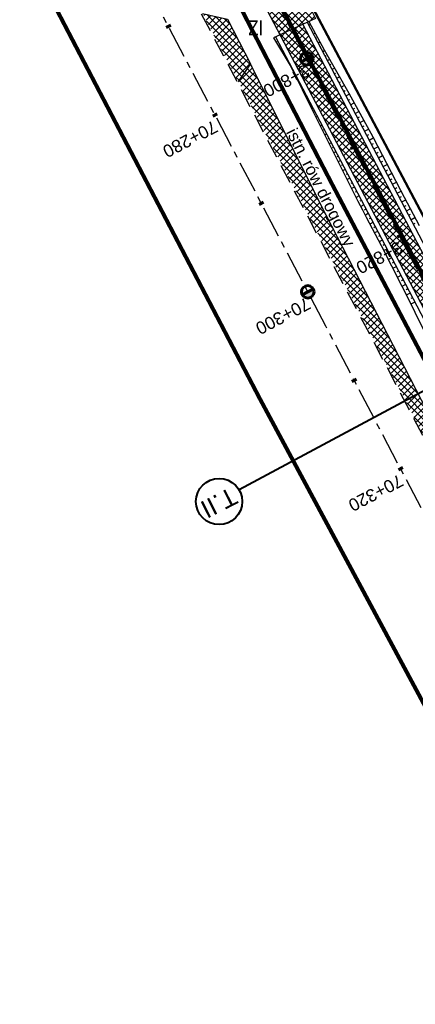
# Model space of a CAD drawing. Header units: metres. Extents: x 7529615 to 7533751, y 5721195 to 5727898.
# Tile 15 of 138: x 7531458 to 7531498, y 5724347 to 5724446. Entities that reach past the tile are written whole.
import ezdxf
from ezdxf.enums import TextEntityAlignment as Align

# ---------------------------------------------------------------- set-up
doc = ezdxf.new("R2010")
doc.units = ezdxf.units.M
for name, pattern in [('CENTER', [50.8, 31.75, -6.35, 6.35, -6.35]), ('CENTER2', [28.575, 19.05, -3.175, 3.175, -3.175]), ('HIDDEN', [9.525, 6.35, -3.175])]:
    doc.linetypes.add(name, pattern=pattern)
for name, color, linetype in [('C-DROGI-SYTUACJA-ETYKIETY', 7, 'Continuous'), ('D-hatch-pobocza', 131, 'Continuous'), ('D-hatch-zjazdy-BA', 244, 'Continuous'), ('D-hatch-zjazdy-kruszywo', 111, 'Continuous'), ('D-pobocza', 60, 'Continuous'), ('D-rowy', 160, 'Continuous'), ('D-skarpa', 2, 'Continuous'), ('D-skarpa-kreskowanie', 2, 'Continuous')]:
    doc.layers.add(name, color=color, linetype=linetype)
for name, color, linetype, lineweight, true_color in [('D-hatch-ciag-pieszo-rowerowy', 7, 'Continuous', 13, 0xff9f80), ('D-linia-podzialowa-ZRID', 7, 'Continuous', 50, 0x40ff00), ('D-typowe', 7, 'Continuous', 40, 0x0061c2)]:
    doc.layers.add(name, color=color, linetype=linetype, lineweight=lineweight, true_color=true_color)
for name, color, linetype, lineweight in [('D-krawędzie', 3, 'Continuous', 30), ('D-obrzeża', 2, 'Continuous', 30), ('D-opisy', 2, 'Continuous', 30), ('D-oś', 2, 'CENTER', 30), ('D-pas-drogowy', 7, 'HIDDEN', 50), ('D-zjazdy', 202, 'Continuous', 30), ('D-zjazdy-opis', 202, 'Continuous', 30)]:
    doc.layers.add(name, color=color, linetype=linetype, lineweight=lineweight)
doc.layers.add('poprzeczki', color=7, linetype='Continuous', true_color=0x0000c7)
doc.styles.add('2mm08', font='arial.ttf', dxfattribs={"width": 0.8})
doc.styles.get("Standard").update_dxf_attribs({"font": 'arial.ttf'})
pattern_1 = [(45, (0.88535, 0.46493), (-0.33675960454, 0.33675960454), []), (135, (0.88535, 0.46493), (-0.33675960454, -0.33675960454), [])]
pattern_2 = [(45, (0, 0), (-0.33675960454, 0.33675960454), []), (135, (0, 0), (-0.33675960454, -0.33675960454), [])]

# ---------------------------------------------------------------- blocks, each defined once
blk = doc.blocks.new('kilometraz')
at = {"linetype": 'ByBlock', "lineweight": -2}
blk.add_hatch(color=0, dxfattribs=at).paths.add_polyline_path([(0, -0.28125, 0.41421356), (0.28125, 0, 0.41421356), (0, 0.28125)])
at = {"color": 0, "linetype": 'ByBlock', "lineweight": -2}
blk.add_line((0, 0.28125), (0, -0.28125), dxfattribs=at)
blk.add_circle((0, 0), 0.28125, dxfattribs=at)
blk = doc.blocks.new('AeccTickLine')
at = {"color": 0, "linetype": 'ByBlock', "lineweight": -2}
blk.add_line((0, 1), (0, -1), dxfattribs=at)

msp = doc.modelspace()

# ---------------------------------------------------------------- hatches: boundary and pattern name
at = {"layer": 'D-hatch-ciag-pieszo-rowerowy'}
h = msp.add_hatch(dxfattribs=at)
h.set_pattern_fill('ANSI37', color=256, scale=0.15, style=0)
h.set_pattern_definition(pattern_1)
h.paths.add_polyline_path([(7531506.465, 5724401.443), (7531508.712, 5724402.541), (7531499.308, 5724420.478), (7531486.379, 5724445.112), (7531484.103, 5724444.068), (7531497.095, 5724419.316)])
at = {"layer": 'D-hatch-pobocza'}
h = msp.add_hatch(dxfattribs=at)
h.set_pattern_fill('ANSI37', color=256, scale=0.15, style=0)
h.set_pattern_definition(pattern_2)
h.paths.add_polyline_path([(7531488.16, 5724427.12), (7531481.151, 5724441.172), (7531479.925, 5724439.394), (7531491.8, 5724416.76), (7531516.435, 5724369.562), (7531517.652, 5724370.198), (7531514.91, 5724375.29), (7531511.16, 5724383.25), (7531499.95, 5724404.19)])
at = {"layer": 'D-hatch-zjazdy-BA'}
h = msp.add_hatch(dxfattribs=at)
h.set_pattern_fill('ANSI37', color=256, scale=0.15, style=0)
h.set_pattern_definition(pattern_1)
h.paths.add_polyline_path([(7531484.103, 5724444.068), (7531487.632, 5724445.721), (7531486.23, 5724448.603), (7531482.589, 5724446.952)])
at = {"layer": 'D-hatch-zjazdy-kruszywo'}
h = msp.add_hatch(dxfattribs=at)
h.set_pattern_fill('ANSI37', color=256, scale=0.15, style=0)
h.set_pattern_definition(pattern_2)
h.paths.add_polyline_path([(7531478.829, 5724445.626), (7531476.36, 5724446.19), (7531479.925, 5724439.394), (7531481.151, 5724441.172)])

# ---------------------------------------------------------------- linework, layer by layer
at = {"layer": 'D-krawędzie', "linetype": 'HIDDEN', "ltscale": 0.3, "flags": 128}
msp.add_lwpolyline([(7530572.01, 5726166.06), (7530620.381, 5726072.761), (7530641.555, 5726032.008), (7530660.961, 5725995.07), (7530689.128, 5725941.54), (7530707.336, 5725907.032), (7530725.256, 5725873.093), (7530743.97, 5725837.654), (7530770.527, 5725787.119), (7530787.864, 5725754.267), (7530809.898, 5725712.542), (7530824.739, 5725684.389), (7530840.856, 5725653.693), (7530860.675, 5725616.154), (7530865.283, 5725607.394), (7530878.05, 5725583.08), (7530918.172, 5725507.178), (7530950.163, 5725446.305), (7530993.419, 5725364.265), (7531022.766, 5725308.719), (7531053.81, 5725249.872), (7531081.166, 5725197.875), (7531103.902, 5725154.541), (7531128.123, 5725108.448), (7531149.3, 5725068.25), (7531167.38, 5725033.767), (7531197.165, 5724976.988), (7531228.151, 5724918.034), (7531253.153, 5724870.491), (7531286.796, 5724806.654), (7531306.74, 5724768.665), (7531335.094, 5724714.652), (7531357.319, 5724672.439), (7531373.645, 5724641.454), (7531392.162, 5724605.999), (7531418.48, 5724555.853), (7531439.727, 5724515.582), (7531468.399, 5724461.077), (7531491.782, 5724416.528), (7531531.99, 5724339.833), (7531557.227, 5724291.659), (7531569.852, 5724267.577), (7531591.376, 5724226.548), (7531610.004, 5724191.103), (7531616.883, 5724177.999), (7531629.985, 5724153.025), (7531641.007, 5724132.022), (7531664.906, 5724087.617), (7531677.644, 5724064.786), (7531683.112, 5724054.988), (7531686.753, 5724048.18), (7531695.448, 5724031.697), (7531703.749, 5724015.917), (7531709.214, 5724005.514), (7531719.389, 5723986.147), (7531726.295, 5723973), (7531732.741, 5723960.736), (7531735.13, 5723956.19)], dxfattribs=at)
at = {"layer": 'D-linia-podzialowa-ZRID', "color": 12, "ltscale": 15, "true_color": 0xc70000}
msp.add_lwpolyline([(7531170.59, 5725055.606), (7531170.59, 5725055.606), (7531173.733, 5725044.081), (7531215.342, 5724964.86), (7531238.054, 5724921.685), (7531262.39, 5724875.283), (7531295.587, 5724811.266), (7531348.488, 5724712.363), (7531363.741, 5724682.684), (7531366.987, 5724675.865), (7531382.541, 5724646.111), (7531401.299, 5724610.875), (7531428.965, 5724558.862), (7531449.111, 5724520.398), (7531477.293, 5724465.831), (7531500.996, 5724421.113), (7531512.122, 5724400.549), (7531513.782, 5724396.757), (7531513.782, 5724396.757)], dxfattribs=at)
at = {"layer": 'D-obrzeża'}
for points in [[(7531162.547, 5725061.318), (7531165.882, 5725054.959, -0.068574), (7531167.27, 5725051.106), (7531167.915, 5725048.068, 0.068789), (7531170.704, 5725040.34), (7531202.515, 5724979.795), (7531233.696, 5724920.95), (7531258.824, 5724873.473), (7531292.225, 5724809.507), (7531312.052, 5724771.454), (7531340.423, 5724719.339, -0.00902), (7531345.426, 5724709.741), (7531362.629, 5724675.233), (7531378.958, 5724644.242), (7531397.477, 5724608.783), (7531423.79, 5724558.646), (7531445.036, 5724518.378), (7531473.71, 5724463.87), (7531497.095, 5724419.316), (7531505.905, 5724402.511, -0.033171), (7531508.586, 5724396.451), (7531511.248, 5724389.164)], [(7531614.794, 5724196.436), (7531608.229, 5724205.007, -0.042427), (7531605.721, 5724208.932), (7531593.236, 5724232.687), (7531571.713, 5724273.715), (7531559.089, 5724297.795), (7531533.853, 5724345.969), (7531520.494, 5724371.45, -0.040139), (7531517.353, 5724378.824), (7531511.966, 5724394.951, 0.040139), (7531508.825, 5724402.325), (7531499.308, 5724420.478), (7531486.379, 5724445.112)]]:
    msp.add_lwpolyline(points, format="xyb", dxfattribs=at)
at = {"layer": 'D-oś', "linetype": 'CENTER2', "lineweight": 35, "ltscale": 0.2}
msp.add_lwpolyline([(7531474.816, 5724464.452), (7531498.201, 5724419.897), (7531507.672, 5724401.833), (7531507.672, 5724401.833), (7531507.672, 5724401.833, -0.040139), (7531510.812, 5724394.46), (7531516.196, 5724378.341, 0.040139), (7531519.337, 5724370.968), (7531605.616, 5724206.442, 0.042652), (7531608.366, 5724202.136), (7531614.257, 5724194.443, -0.042592), (7531617.003, 5724190.143)], format="xyb", dxfattribs=at)
at = {"layer": 'D-oś', "ltscale": 0.1}
msp.add_lwpolyline([(7531812.381, 5723798.617), (7531655.397, 5724097.9), (7531637.916, 5724130.379), (7531626.886, 5724151.399), (7531613.784, 5724176.372), (7531606.906, 5724189.475), (7531588.276, 5724224.922), (7531566.752, 5724265.952), (7531554.126, 5724290.035), (7531528.89, 5724338.207), (7531488.683, 5724414.901), (7531465.302, 5724459.448)], dxfattribs=at)
at = {"layer": 'D-pas-drogowy', "ltscale": 0.2, "flags": 128}
msp.add_lwpolyline([(7531633.019, 5724182.834, 0.4, 0.4, 0), (7531617.559, 5724211.608, 0.4, 0.4, 0), (7531566.784, 5724302.736, 0.4, 0.4, 0), (7531538.419, 5724356.47, 0.4, 0.4, 0), (7531526.32, 5724379.39, 0.4, 0.4, 0), (7531516.102, 5724393.607, 0.4, 0.4, 0.001485), (7531513.78, 5724396.838, 0.4, 0.4, 0), (7531501.87, 5724413.41, 0.4, 0.4, 0), (7531474.926, 5724464.508, 0.4, 0.4, 0), (7531446.2, 5724518.992, 0.4, 0.4, 0), (7531424.962, 5724559.262, 0.4, 0.4, 0), (7531398.444, 5724609.566, 0.4, 0.4, 0), (7531379.647, 5724645.216, 0.4, 0.4, 0), (7531365.23, 5724672.56, 0.4, 0.4, 0), (7531341.306, 5724717.915, 0.4, 0.4, 0), (7531312.9, 5724771.789, 0.4, 0.4, 0), (7531292.591, 5724810.307, 0.4, 0.4, 0), (7531259.392, 5724873.271, 0.4, 0.4, 0), (7531233.74, 5724921.923, 0.4, 0.4, 0), (7531203.073, 5724980.092, 0.4, 0.4, 0), (7531173.471, 5725036.225, 0.4, 0.4, 0), (7531168.27, 5725046.09, 0.4, 0.4, 0), (7531172.29, 5725062.58, 0.4, 0.4, 0), (7531166.31, 5725074.58, 0.4, 0.4, 0), (7531150.32, 5725079.6, 0.4, 0.4, 0), (7531141.5, 5725096.43, 0.4, 0.4, 0), (7531109.312, 5725157.814, 0.4, 0.4, 0), (7531086.641, 5725201.048, 0.4, 0.4, 0), (7531059.198, 5725253.384, 0.4, 0.4, 0), (7531028.207, 5725312.489, 0.4, 0.4, 0), (7530999.105, 5725367.99, 0.4, 0.4, 0), (7530956.248, 5725449.725, 0.4, 0.4, 0), (7530924.398, 5725510.464, 0.4, 0.4, 0), (7530897.51, 5725561.74, 0.4, 0.4, 0), (7530894.46, 5725566.14, 0.4, 0.4, 0), (7530892.16, 5725570.49, 0.4, 0.4, 0), (7530869.363, 5725613.307, 0.4, 0.4, 0), (7530861.694, 5725627.705, 0.4, 0.4, 0), (7530852.74, 5725644.52, 0.4, 0.4, 0), (7530831.51, 5725684.2, 0.4, 0.4, 0), (7530811.13, 5725722.52, 0.4, 0.4, 0), (7530792.348, 5725757.941, 0.4, 0.4, 0), (7530768.03, 5725803.8, 0.4, 0.4, 0), (7530748.769, 5725840.179, 0.4, 0.4, 0), (7530727.7, 5725879.97, 0.4, 0.4, 0), (7530712.098, 5725909.545, 0.4, 0.4, 0), (7530693.644, 5725944.645, 0.4, 0.4, 0), (7530665.702, 5725997.539, 0.4, 0.4, 0), (7530641.76, 5726042.88, 0.4, 0.4, 0), (7530616.5, 5726091.48, 0.4, 0.4, 0), (7530604.628, 5726114.32, 0.4, 0.4, -0.007763), (7530602.5, 5726118.43, 0.4, 0.4, 0), (7530603.992, 5726123.395, 0.4, 0.4, 0), (7530606.53, 5726131.84, 0.4, 0.4, 0), (7530603.27, 5726136.83, 0.4, 0.4, 0), (7530593.776, 5726151.369, 0.4, 0.4, 0), (7530590.203, 5726156.84, 0.4, 0.4, 0), (7530583.3, 5726167.41, 0.4, 0.4, 0), (7530580.578, 5726170.428, 0.4, 0.4, 0), (7530575.85, 5726175.67, 0.4, 0.4, 0), (7530569.01, 5726186.66, 0.4, 0.4, 0), (7530562.555, 5726199.189, 0.4, 0.4, 0), (7530555.67, 5726211.39, 0.4, 0.4, 0), (7530548.29, 5726224.23, 0.4, 0.4, 0), (7530540.58, 5726237.71, 0.4, 0.4, 0), (7530532.68, 5726252.65, 0.4, 0.4, 0), (7530524.06, 5726269.35, 0.4, 0.4, 0), (7530502.82, 5726309.91, 0.4, 0.4, 0), (7530488.83, 5726336.63, 0.4, 0.4, 0), (7530466.03, 5726380.16, 0.4, 0.4, 0), (7530438.47, 5726432.77, 0.4, 0.4, 0), (7530424.53, 5726459.09, 0.4, 0.4, 0), (7530401.63, 5726502.97, 0.4, 0.4, 0), (7530383.38, 5726538.06, 0.4, 0.4, 0), (7530353.97, 5726593.52, 0.4, 0.4, 0), (7530338.47, 5726622.74, 0.4, 0.4, 0), (7530322.01, 5726653.88, 0.4, 0.4, 0), (7530297.54, 5726700.33, 0.4, 0.4, 0), (7530287.38, 5726719.6, 0.4, 0.4, 0), (7530285.95, 5726722.316, 0.4, 0.4, 0), (7530280.26, 5726733.12, 0.4, 0.4, 0), (7530266.73, 5726758.74, 0.4, 0.4, 0), (7530260.42, 5726770.47, 0.4, 0.4, 0), (7530253.25, 5726783.82, 0.4, 0.4, 0), (7530244.95, 5726799.33, 0.4, 0.4, 0), (7530239.39, 5726808.49, 0.4, 0.4, 0), (7530238.29, 5726807.9, 0.4, 0.4, 0), (7530218.11, 5726850.67, 0.4, 0.4, 0), (7530175.907, 5726928.168, 0.4, 0.4, 0), (7530096.68, 5727076.15, 0.4, 0.4, 0), (7530094.68, 5727079.89, 0.4, 0.4, 0), (7530064.597, 5727135.523, 0.4, 0.4, 0), (7530046.731, 5727168.892, 0.4, 0.4, 0), (7530025.803, 5727208.461, 0.4, 0.4, 0), (7530012.847, 5727232.979, 0.4, 0.4, 0), (7529994.15, 5727268.45, 0.4, 0.4, 0), (7529981.671, 5727291.93, 0.4, 0.4, 0), (7529949.89, 5727351.73, 0.4, 0.4, 0), (7529924.75, 5727399.03, 0.4, 0.4, 0), (7529915.516, 5727417.1, 0.4, 0.4, 0), (7529885.83, 5727475.19, 0.4, 0.4, 0), (7529862.56, 5727519.97, 0.4, 0.4, 0), (7529852.985, 5727538.191, 0.4, 0.4, 0), (7529836.513, 5727569.511, 0.4, 0.4, 0), (7529815.369, 5727609.141, 0.4, 0.4, 0), (7529792.795, 5727651.247, 0.4, 0.4, 0), (7529774.199, 5727685.858, 0.4, 0.4, 0), (7529746.966, 5727736.059, 0.4, 0.4, 0), (7529733.92, 5727757.62, 0.4, 0.4, 0), (7529708.607, 5727806.389, 0.4, 0.4, 0), (7529688.492, 5727796.345, 0.4, 0.4, 0), (7529723.55, 5727729.88, 0.4, 0.4, 0), (7529725.42, 5727730.2, 0.4, 0.4, 0), (7529735.38, 5727711.28, 0.4, 0.4, 0), (7529739.21, 5727707.77, 0.4, 0.4, 0), (7529753.31, 5727681.13, 0.4, 0.4, 0), (7529755.178, 5727682.114, 0.4, 0.4, 0), (7529792.102, 5727611.923, 0.4, 0.4, 0), (7529811.741, 5727574.662, 0.4, 0.4, 0), (7529835.194, 5727530.193, 0.4, 0.4, 0), (7529857.56, 5727487.787, 0.4, 0.4, 0), (7529875.155, 5727454.426, 0.4, 0.4, 0), (7529890.63, 5727425.131, 0.4, 0.4, 0), (7529900.671, 5727406.159, 0.4, 0.4, 0), (7529953.284, 5727306.747, 0.4, 0.4, 0), (7529983.208, 5727250.207, 0.4, 0.4, 0), (7530015.379, 5727189.42, 0.4, 0.4, 0), (7530062.319, 5727099.625, 0.4, 0.4, 0), (7530100.06, 5727027.16, 0.4, 0.4, 0), (7530105.06, 5727018.32, 0.4, 0.4, 0), (7530143.175, 5726945.066, 0.4, 0.4, 0), (7530170.547, 5726892.961, 0.4, 0.4, 0), (7530195.92, 5726850.75, 0.4, 0.4, 0), (7530194.71, 5726849.15, 0.4, 0.4, 0), (7530197.22, 5726845.06, 0.4, 0.4, 0), (7530254.03, 5726738.21, 0.4, 0.4, 0), (7530261.371, 5726724.163, 0.4, 0.4, 0), (7530281.54, 5726685.57, 0.4, 0.4, 0), (7530289.214, 5726671.967, 0.4, 0.4, 0), (7530300.51, 5726651.778, 0.4, 0.4, 0), (7530303.939, 5726645.168, 0.4, 0.4, 0), (7530334.708, 5726583.665, 0.4, 0.4, 0), (7530397.759, 5726458.5, 0.4, 0.4, 0), (7530450.41, 5726357.28, 0.4, 0.4, 0), (7530482.4, 5726303.41, 0.4, 0.4, 0), (7530483.688, 5726301.003, 0.4, 0.4, 0), (7530491.35, 5726283.94, 0.4, 0.4, 0), (7530512.67, 5726243.78, 0.4, 0.4, 0), (7530529.43, 5726209.46, 0.4, 0.4, 0), (7530571.29, 5726130.56, 0.4, 0.4, 0), (7530581.28, 5726107.21, 0.4, 0.4, 0), (7530591.16, 5726088.44, 0.4, 0.4, 0), (7530597.42, 5726080.68, 0.4, 0.4, 0), (7530607.21, 5726063.51, 0.4, 0.4, 0), (7530610.82, 5726061.93, 0.4, 0.4, 0), (7530634.935, 5726016.147, 0.4, 0.4, 0), (7530642.914, 5726001.078, 0.4, 0.4, 0), (7530695.12, 5725902.09, 0.4, 0.4, 0), (7530708.718, 5725876.303, 0.4, 0.4, 0), (7530755.54, 5725787.51, 0.4, 0.4, 0), (7530802.56, 5725694.925, 0.4, 0.4, 0), (7530840.085, 5725624.059, 0.4, 0.4, 0), (7530865.243, 5725577.494, 0.4, 0.4, 0), (7530914.557, 5725484.684, 0.4, 0.4, 0), (7530964.182, 5725390.836, 0.4, 0.4, 0), (7531008.007, 5725307.954, 0.4, 0.4, 0), (7531059.253, 5725211.041, 0.4, 0.4, 0), (7531127.66, 5725081.67, 0.4, 0.4, 0), (7531345.12, 5724669.94, 0.4, 0.4, 0), (7531388.464, 5724586.93, 0.4, 0.4, 0), (7531412.35, 5724541.183, 0.4, 0.4, 0), (7531482.09, 5724407.62, 0.4, 0.4, 0), (7531504.02, 5724366.79, 0.4, 0.4, 0), (7531519.374, 5724337.52, 0.4, 0.4, 0), (7531563.749, 5724252.932, 0.4, 0.4, 0), (7531602.175, 5724179.681, 0.4, 0.4, 0), (7531619.177, 5724147.204, 0.4, 0.4, 0), (7531625.038, 5724135.635, 0.4, 0.4, 0), (7531656.796, 5724073.316, 0.4, 0.4, 0), (7531675.12, 5724037.36, 0.4, 0.4, 0), (7531682.71, 5724022.92, 0.4, 0.4, 0), (7531705.565, 5723979.811, 0.4, 0.4, 0), (7531736.606, 5723921.262, 0.4, 0.4, 0), (7531750.46, 5723895.13, 0.4, 0.4, 0), (7531740.77, 5723886.56, 0.4, 0.4, 0), (7531732.86, 5723885, 0.4, 0.4, 0), (7531722.18, 5723887.77, 0.4, 0.4, 0), (7531729.87, 5723862.17, 0.4, 0.4, 0), (7531742.92, 5723861.93, 0.4, 0.4, 0), (7531763.71, 5723859.52, 0.4, 0.4, 0), (7531768.42, 5723854.12, 0.4, 0.4, 0), (7531787.42, 5723817.97, 0.4, 0.4, 0), (7531795.57, 5723809.82, 0.4, 0.4, 0), (7531816.347, 5723819.85, 0.4, 0.4, 0), (7531816.347, 5723819.85, 0.4, 0.4, 0), (7531805.06, 5723843.23, 0.4, 0.4, 0), (7531803.61, 5723886.23, 0.4, 0.4, 0), (7531803.61, 5723886.23, 0.4, 0.4, 0), (7531780.08, 5723929.25, 0.4, 0.4, 0), (7531758.69, 5723936.76, 0.4, 0.4, 0), (7531749.359, 5723946.412, 0.4, 0.4, 0), (7531742.71, 5723953.29, 0.4, 0.4, 0), (7531735.177, 5723967.878, 0.4, 0.4, 0), (7531722.37, 5723992.68, 0.4, 0.4, 0), (7531705.042, 5724030.886, 0.4, 0.4, 0), (7531699.47, 5724043.17, 0.4, 0.4, 0), (7531692.69, 5724058.11, 0.4, 0.4, 0), (7531679.672, 5724084.017, 0.4, 0.4, 0), (7531674.55, 5724094.21, 0.4, 0.4, 0), (7531666.633, 5724114.003, 0.4, 0.4, 0), (7531649, 5724153.82, 0.4, 0.4, 0), (7531641.49, 5724149.34, 0.4, 0.4, 0), (7531626.04, 5724179.34, 0.4, 0.4, 0), (7531633.03, 5724182.84, 0, 0, 0)], format="xyseb", dxfattribs=at)
at = {"layer": 'D-pobocza'}
for points in [[(7531520.919, 5724371.716, -0.039945), (7531517.828, 5724378.982), (7531512.427, 5724395.148, 0.040139), (7531509.287, 5724402.521), (7531499.751, 5724420.71), (7531486.841, 5724445.307)], [(7531483.648, 5724443.859), (7531496.652, 5724419.084), (7531505.447, 5724402.308, -0.022482), (7531507.352, 5724398.238, -0.022482)]]:
    msp.add_lwpolyline(points, format="xyb", dxfattribs=at)
msp.add_lwpolyline([(7531517.652, 5724370.198), (7531514.91, 5724375.29), (7531511.16, 5724383.25), (7531499.95, 5724404.19), (7531488.16, 5724427.12), (7531481.151, 5724441.172)], dxfattribs=at)
at = {"layer": 'D-rowy', "linetype": 'HIDDEN', "ltscale": 0.1, "const_width": 0.4, "flags": 128}
msp.add_lwpolyline([(7531506.121, 5724397.133), (7531489.191, 5724429.341), (7531483.4, 5724440.512), (7531478.412, 5724450.147), (7531462.901, 5724479.304), (7531434.633, 5724532.162), (7531396.749, 5724604.645), (7531378.596, 5724640.173), (7531368.21, 5724659.05), (7531363.9, 5724666.92), (7531355.877, 5724682.662), (7531338.033, 5724716.835), (7531309.902, 5724770.333), (7531304.158, 5724781.147), (7531299.737, 5724789.052), (7531294.93, 5724798.468), (7531279.862, 5724827.641), (7531247.715, 5724888.417), (7531220.373, 5724940.873), (7531195.514, 5724987.527), (7531168.706, 5725038.836), (7531161.296, 5725053.455), (7531161.296, 5725053.455)], dxfattribs=at)
at = {"layer": 'D-skarpa', "linetype": 'Continuous'}
for points in [[(7531486.983, 5724445.389), (7531488.507, 5724442.57), (7531490.977, 5724438.219), (7531493.389, 5724433.838), (7531495.707, 5724429.408), (7531496.169, 5724428.52), (7531496.536, 5724427.817), (7531498.023, 5724424.977)], [(7531483.461, 5724443.773), (7531485.201, 5724440.834), (7531487.422, 5724436.353), (7531489.645, 5724431.873), (7531491.905, 5724427.412), (7531492.369, 5724426.525), (7531492.737, 5724425.823), (7531494.219, 5724422.98), (7531496.308, 5724418.904), (7531496.495, 5724418.529), (7531498.71, 5724414.045), (7531500.898, 5724409.546), (7531503.131, 5724405.071), (7531505.344, 5724401.047), (7531505.344, 5724401.047), (7531505.759, 5724400.162), (7531506.54, 5724398.352), (7531506.817, 5724397.692)]]:
    msp.add_lwpolyline(points, dxfattribs=at)
at = {"layer": 'D-skarpa-kreskowanie', "linetype": 'Continuous'}
for p, q in [((7531486.984, 5724445.034, 109.08), (7531487.132, 5724445.112, 108.969)), ((7531487.217, 5724444.591, 109.08), (7531487.293, 5724444.632, 109.022)), ((7531487.449, 5724444.149, 109.08), (7531487.608, 5724444.232, 108.96)), ((7531483.717, 5724443.34, 109.053), (7531483.797, 5724443.382, 109.002)), ((7531487.681, 5724443.706, 109.08), (7531487.764, 5724443.749, 109.018)), ((7531487.914, 5724443.263, 109.079), (7531488.084, 5724443.352, 108.951)), ((7531483.972, 5724442.909, 109.032), (7531484.109, 5724442.981, 108.95)), ((7531484.228, 5724442.479, 109.01), (7531484.284, 5724442.508, 108.98)), ((7531488.146, 5724442.82, 109.079), (7531488.234, 5724442.867, 109.013)), ((7531488.378, 5724442.378, 109.079), (7531488.562, 5724442.474, 108.941)), ((7531484.483, 5724442.048, 108.989), (7531484.574, 5724442.096, 108.95)), ((7531484.738, 5724441.617, 108.968), (7531484.772, 5724441.635, 108.959)), ((7531485.038, 5724441.21, 108.949), (7531484.993, 5724441.186, 108.946)), ((7531488.611, 5724441.935, 109.079), (7531488.71, 5724441.987, 109.004)), ((7531488.843, 5724441.492, 109.079), (7531489.056, 5724441.604, 108.919)), ((7531485.271, 5724440.767, 108.949), (7531485.256, 5724440.76, 108.938)), ((7531485.503, 5724440.325, 108.949), (7531485.464, 5724440.304, 108.919)), ((7531489.076, 5724441.05, 109.078), (7531489.189, 5724441.109, 108.993)), ((7531489.308, 5724440.607, 109.078), (7531489.55, 5724440.734, 108.896)), ((7531489.54, 5724440.164, 109.078), (7531489.669, 5724440.231, 108.981)), ((7531485.736, 5724439.882, 108.949), (7531485.711, 5724439.869, 108.93)), ((7531485.968, 5724439.439, 108.948), (7531485.908, 5724439.408, 108.903)), ((7531489.773, 5724439.721, 109.078), (7531490.044, 5724439.864, 108.874)), ((7531490.005, 5724439.279, 109.078), (7531490.148, 5724439.354, 108.97)), ((7531486.2, 5724438.997, 108.948), (7531486.165, 5724438.978, 108.922)), ((7531486.433, 5724438.554, 108.948), (7531486.352, 5724438.512, 108.888)), ((7531490.237, 5724438.836, 109.077), (7531490.538, 5724438.993, 108.851)), ((7531490.47, 5724438.393, 109.077), (7531490.627, 5724438.476, 108.959)), ((7531486.665, 5724438.111, 108.948), (7531486.62, 5724438.087, 108.914)), ((7531486.897, 5724437.668, 108.948), (7531486.797, 5724437.615, 108.872)), ((7531490.702, 5724437.95, 109.077), (7531491.03, 5724438.123, 108.83)), ((7531490.935, 5724437.508, 109.077), (7531491.103, 5724437.596, 108.95)), ((7531491.167, 5724437.065, 109.077), (7531491.513, 5724437.246, 108.816)), ((7531487.13, 5724437.226, 108.947), (7531487.074, 5724437.197, 108.906)), ((7531487.362, 5724436.783, 108.947), (7531487.241, 5724436.719, 108.856)), ((7531487.595, 5724436.34, 108.947), (7531487.529, 5724436.306, 108.897)), ((7531491.399, 5724436.622, 109.076), (7531491.577, 5724436.715, 108.943)), ((7531491.632, 5724436.18, 109.076), (7531491.995, 5724436.37, 108.803)), ((7531487.827, 5724435.898, 108.947), (7531487.685, 5724435.823, 108.84)), ((7531488.059, 5724435.455, 108.947), (7531487.983, 5724435.415, 108.889)), ((7531491.864, 5724435.737, 109.076), (7531492.05, 5724435.834, 108.936)), ((7531492.096, 5724435.294, 109.076), (7531492.477, 5724435.494, 108.789)), ((7531488.292, 5724435.012, 108.946), (7531488.13, 5724434.927, 108.825)), ((7531488.524, 5724434.569, 108.946), (7531488.438, 5724434.524, 108.881)), ((7531492.329, 5724434.851, 109.076), (7531492.524, 5724434.954, 108.929)), ((7531492.561, 5724434.409, 109.075), (7531492.959, 5724434.618, 108.776)), ((7531488.756, 5724434.127, 108.946), (7531488.574, 5724434.031, 108.809)), ((7531488.989, 5724433.684, 108.946), (7531488.893, 5724433.634, 108.874)), ((7531492.794, 5724433.966, 109.075), (7531492.997, 5724434.073, 108.922)), ((7531493.026, 5724433.523, 109.075), (7531493.44, 5724433.74, 108.764)), ((7531489.221, 5724433.241, 108.946), (7531489.019, 5724433.135, 108.793)), ((7531489.454, 5724432.798, 108.945), (7531489.347, 5724432.743, 108.866)), ((7531489.686, 5724432.356, 108.945), (7531489.464, 5724432.239, 108.778)), ((7531493.258, 5724433.081, 109.075), (7531493.465, 5724433.189, 108.919)), ((7531493.491, 5724432.638, 109.075), (7531493.903, 5724432.854, 108.764)), ((7531489.918, 5724431.913, 108.945), (7531489.802, 5724431.852, 108.858)), ((7531490.151, 5724431.47, 108.945), (7531489.913, 5724431.345, 108.766)), ((7531493.723, 5724432.195, 109.074), (7531493.929, 5724432.303, 108.919)), ((7531493.955, 5724431.752, 109.074), (7531494.367, 5724431.968, 108.764)), ((7531494.188, 5724431.31, 109.074), (7531494.393, 5724431.417, 108.919)), ((7531490.383, 5724431.028, 108.945), (7531490.261, 5724430.963, 108.853)), ((7531490.615, 5724430.585, 108.944), (7531490.365, 5724430.453, 108.756)), ((7531494.42, 5724430.867, 109.074), (7531494.83, 5724431.082, 108.765)), ((7531494.653, 5724430.424, 109.074), (7531494.857, 5724430.532, 108.919)), ((7531490.848, 5724430.142, 108.944), (7531490.719, 5724430.075, 108.847)), ((7531491.08, 5724429.699, 108.944), (7531490.816, 5724429.561, 108.745)), ((7531494.885, 5724429.981, 109.073), (7531495.294, 5724430.196, 108.765)), ((7531495.117, 5724429.539, 109.073), (7531495.322, 5724429.646, 108.919)), ((7531491.312, 5724429.257, 108.944), (7531491.177, 5724429.186, 108.842)), ((7531491.545, 5724428.814, 108.944), (7531491.268, 5724428.669, 108.735)), ((7531491.777, 5724428.371, 108.943), (7531491.636, 5724428.297, 108.837)), ((7531495.35, 5724429.096, 109.073), (7531495.757, 5724429.31, 108.766)), ((7531495.582, 5724428.653, 109.073), (7531495.785, 5724428.76, 108.92)), ((7531495.814, 5724428.211, 109.073), (7531496.22, 5724428.423, 108.767)), ((7531492.01, 5724427.929, 108.943), (7531491.72, 5724427.777, 108.725)), ((7531492.242, 5724427.486, 108.943), (7531492.095, 5724427.408, 108.832)), ((7531496.047, 5724427.768, 109.072), (7531496.249, 5724427.874, 108.92)), ((7531496.279, 5724427.325, 109.072), (7531496.682, 5724427.537, 108.769)), ((7531492.474, 5724427.043, 108.943), (7531492.179, 5724426.888, 108.721)), ((7531492.707, 5724426.6, 108.943), (7531492.559, 5724426.523, 108.831)), ((7531496.512, 5724426.882, 109.072), (7531496.712, 5724426.988, 108.921)), ((7531496.744, 5724426.44, 109.072), (7531497.144, 5724426.65, 108.77)), ((7531492.939, 5724426.158, 108.942), (7531492.643, 5724426.002, 108.72)), ((7531493.171, 5724425.715, 108.942), (7531493.023, 5724425.637, 108.831)), ((7531496.976, 5724425.997, 109.072), (7531497.176, 5724426.102, 108.921)), ((7531497.209, 5724425.554, 109.071), (7531497.607, 5724425.763, 108.772)), ((7531493.404, 5724425.272, 108.942), (7531493.107, 5724425.116, 108.718)), ((7531493.636, 5724424.829, 108.942), (7531493.488, 5724424.751, 108.83)), ((7531497.441, 5724425.112, 109.071), (7531497.639, 5724425.216, 108.922)), ((7531493.869, 5724424.387, 108.942), (7531493.571, 5724424.23, 108.717)), ((7531494.101, 5724423.944, 108.941), (7531493.952, 5724423.866, 108.829)), ((7531494.333, 5724423.501, 108.941), (7531494.035, 5724423.345, 108.716)), ((7531494.566, 5724423.059, 108.941), (7531494.416, 5724422.98, 108.828)), ((7531494.798, 5724422.616, 108.941), (7531494.499, 5724422.459, 108.715)), ((7531495.03, 5724422.173, 108.941), (7531494.881, 5724422.094, 108.828)), ((7531495.263, 5724421.73, 108.94), (7531494.963, 5724421.573, 108.714)), ((7531495.495, 5724421.288, 108.94), (7531495.345, 5724421.209, 108.827)), ((7531495.728, 5724420.845, 108.94), (7531495.426, 5724420.687, 108.713)), ((7531495.96, 5724420.402, 108.94), (7531495.809, 5724420.323, 108.826)), ((7531496.192, 5724419.96, 108.94), (7531495.89, 5724419.801, 108.712)), ((7531496.425, 5724419.517, 108.94), (7531496.273, 5724419.437, 108.826)), ((7531496.657, 5724419.074, 108.94), (7531496.352, 5724418.914, 108.71)), ((7531496.889, 5724418.631, 108.941), (7531496.733, 5724418.549, 108.824)), ((7531497.121, 5724418.188, 108.943), (7531496.8, 5724418.02, 108.701)), ((7531497.354, 5724417.746, 108.945), (7531497.189, 5724417.659, 108.821)), ((7531497.586, 5724417.303, 108.947), (7531497.247, 5724417.125, 108.692))]:
    msp.add_line(p, q, dxfattribs=at)
at = {"layer": 'D-typowe'}
msp.add_lwpolyline([(7531514.135, 5724416.803), (7531480, 5724398.503)], dxfattribs=at)
msp.add_circle((7531477.998, 5724397.341), 2.314, dxfattribs=at)
at = {"layer": 'D-zjazdy'}
msp.add_lwpolyline([(7531481.525, 5724446.47), (7531486.23, 5724448.603), (7531487.646, 5724445.693), (7531483.461, 5724443.773)], dxfattribs=at)
at = {"layer": 'D-zjazdy', "linetype": 'ByBlock'}
msp.add_lwpolyline([(7531476.36, 5724446.19), (7531478.829, 5724445.626), (7531481.151, 5724441.172), (7531479.925, 5724439.394)], dxfattribs=at)

# ---------------------------------------------------------------- block references
at = {"layer": 'C-DROGI-SYTUACJA-ETYKIETY', "color": 2, "linetype": 'Continuous', "lineweight": 60, "xscale": 0.25, "yscale": 0.25, "zscale": 0.25}
for p, rotation in [((7531472.939, 5724444.896), 297.6938699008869), ((7531477.587, 5724436.041), 297.6938699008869), ((7531482.234, 5724427.187), 297.6938699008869), ((7531491.527, 5724409.477), 297.6662554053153), ((7531496.17, 5724400.62), 297.6662554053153)]:
    msp.add_blockref('AeccTickLine', p, dxfattribs=dict(at, rotation=rotation))
at = {"layer": 'C-DROGI-SYTUACJA-ETYKIETY', "color": 10, "linetype": 'Continuous', "lineweight": 60, "xscale": 2.249999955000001, "yscale": 2.249999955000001, "zscale": 2.249999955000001, "rotation": 297.6938699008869}
msp.add_blockref('kilometraz', (7531486.882, 5724418.333), dxfattribs=at)
at = {"layer": 'poprzeczki', "color": 10, "linetype": 'Continuous', "lineweight": 60, "xscale": 2.249999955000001, "yscale": 2.249999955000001, "zscale": 2.249999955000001, "rotation": 297.6938745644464}
msp.add_blockref('kilometraz', (7531486.778, 5724441.662), dxfattribs=at)
at = {"layer": 'poprzeczki', "color": 2, "linetype": 'Continuous', "lineweight": 60, "xscale": 0.25, "yscale": 0.25, "zscale": 0.25, "rotation": 297.6938745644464}
for p in [(7531491.425, 5724432.807), (7531496.073, 5724423.953)]:
    msp.add_blockref('AeccTickLine', p, dxfattribs=at)

# ---------------------------------------------------------------- texts
at = {"layer": 'C-DROGI-SYTUACJA-ETYKIETY', "color": 2}
for s, rotation, p in [('3+800', 207.69387, (7531486.62, 5724441.156)), ('70+280', 207.69387, (7531477.429, 5724435.535)), ('3+820', 207.69387, (7531495.915, 5724423.447)), ('70+300', 207.69387, (7531486.724, 5724417.826)), ('70+320', 207.66626, (7531496.012, 5724400.114))]:
    msp.add_text(s, height=1.25, rotation=rotation, dxfattribs=at).set_placement(p)
at = {"layer": 'D-opisy'}
msp.add_text('istn. rów drogowy', height=1.2, rotation=297.11132, dxfattribs=at).set_placement((7531484.678, 5724434.321))
at = {"layer": 'D-typowe'}
msp.add_text('T.II', height=1.8, rotation=206.98201, dxfattribs=at).set_placement((7531477.991, 5724397.217), align=Align.MIDDLE)
at = {"layer": 'D-zjazdy-opis', "style": '2mm08', "width": 0.8}
msp.add_text('ZI', height=1.5, dxfattribs=at).set_placement((7531480.931, 5724444.023))

doc.saveas('drawing.dxf')
